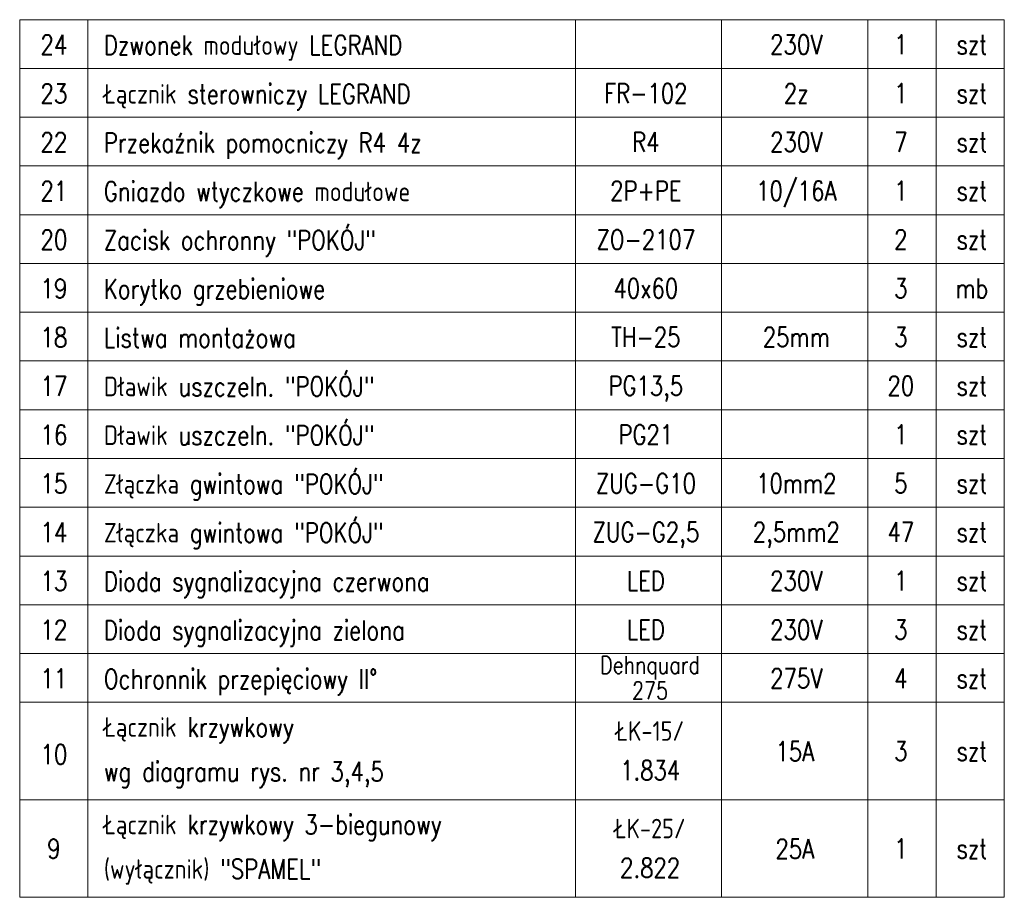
# Model space of a CAD drawing. Header units: millimetres. Extents: x 1282 to 1621, y -33 to 236.
# Tile 1 of 6: x 1310 to 1401, y -33 to 48. Entities that reach past the tile are written whole.
import ezdxf
from ezdxf.enums import TextEntityAlignment as Align

# ---------------------------------------------------------------- set-up
doc = ezdxf.new("R2010")
doc.units = ezdxf.units.MM
doc.header["$LTSCALE"] = 0.4
doc.layers.add('ramka', color=42, linetype='Continuous', lineweight=20)
doc.layers.add('TEKST', color=2, linetype='Continuous', lineweight=25)
doc.styles.add('romans', font='romans.shx', dxfattribs={"height": 2})

msp = doc.modelspace()

# ---------------------------------------------------------------- linework, layer by layer
at = {"layer": 'ramka'}
for p, q in [((1310.393, 47.755), (1310.393, -33.245)), ((1401.293, 47.755), (1310.393, 47.755)), ((1310.393, 47.755), (1401.293, 47.755)), ((1316.693, -33.245), (1316.693, 47.755)), ((1361.693, -33.245), (1361.693, 47.755)), ((1375.193, -33.245), (1375.193, 47.755)), ((1388.693, -33.245), (1388.693, 47.755)), ((1394.993, -33.245), (1394.993, 47.755)), ((1401.293, -33.245), (1401.293, 47.755)), ((1401.293, 43.255), (1310.393, 43.255)), ((1310.393, 43.255), (1401.293, 43.255)), ((1401.293, 38.755), (1310.393, 38.755)), ((1310.393, 38.755), (1401.293, 38.755)), ((1401.293, 38.755), (1310.393, 38.755)), ((1310.393, 38.755), (1401.293, 38.755)), ((1401.293, 34.255), (1310.393, 34.255)), ((1310.393, 34.255), (1401.293, 34.255)), ((1310.393, 34.255), (1401.293, 34.255)), ((1401.293, 34.255), (1310.393, 34.255)), ((1310.393, 34.255), (1401.293, 34.255)), ((1401.293, 34.255), (1310.393, 34.255)), ((1310.393, 34.255), (1401.293, 34.255)), ((1310.393, 29.755), (1401.293, 29.755)), ((1310.393, 25.255), (1401.293, 25.255)), ((1310.393, 20.755), (1401.293, 20.755)), ((1310.393, 16.255), (1401.293, 16.255)), ((1310.393, 11.755), (1401.293, 11.755)), ((1310.393, 7.255), (1401.293, 7.255)), ((1310.393, 2.755), (1401.293, 2.755)), ((1310.393, -1.745), (1401.293, -1.745)), ((1310.393, -6.245), (1401.293, -6.245)), ((1310.393, -10.745), (1401.293, -10.745)), ((1310.393, -15.245), (1401.293, -15.245)), ((1310.393, -15.245), (1401.293, -15.245)), ((1310.393, -24.245), (1401.293, -24.245)), ((1310.393, -24.245), (1401.293, -24.245)), ((1310.393, -24.245), (1401.293, -24.245)), ((1310.393, -24.245), (1401.293, -24.245)), ((1310.393, -24.245), (1401.293, -24.245)), ((1310.393, -24.245), (1401.293, -24.245)), ((1310.393, -24.245), (1401.293, -24.245)), ((1310.393, -24.245), (1401.293, -24.245)), ((1401.293, -33.245), (1310.393, -33.245)), ((1310.393, -33.245), (1401.293, -33.245)), ((1401.293, -33.245), (1310.393, -33.245)), ((1310.393, -33.245), (1401.293, -33.245)), ((1310.393, -33.245), (1401.293, -33.245)), ((1310.393, -33.245), (1401.293, -33.245)), ((1310.393, -33.245), (1401.293, -33.245))]:
    msp.add_line(p, q, dxfattribs=at)

# ---------------------------------------------------------------- texts
at = {"layer": 'TEKST', "style": 'romans', "width": 0.8}
for s, height, p in [('24', 1.8, (1313.558, 44.545)), ('230V', 1.8, (1382.09, 44.564)), ('1', 1.8, (1391.728, 44.564)), ('szt', 1.8, (1398.293, 44.564)), ('23', 1.8, (1313.558, 40.045)), ('FR-102', 1.8, (1368.203, 40.064)), ('2z', 1.8, (1382.09, 40.064)), ('1', 1.8, (1391.728, 40.064)), ('szt', 1.8, (1398.293, 40.064)), ('22', 1.8, (1313.558, 35.545)), ('R4', 1.8, (1368.203, 35.564)), ('230V', 1.8, (1382.09, 35.564)), ('7', 1.8, (1391.728, 35.564)), ('szt', 1.8, (1398.293, 35.564)), ('21', 1.8, (1313.558, 31.045)), ('2P+PE', 1.8, (1368.203, 31.064)), ('10/16A', 1.8, (1382.09, 31.064)), ('1', 1.8, (1391.728, 31.064)), ('szt', 1.8, (1398.293, 31.064)), ('20', 1.8, (1313.558, 26.545)), ('ZO-2107', 1.8, (1368.203, 26.564)), ('2', 1.8, (1391.728, 26.564)), ('szt', 1.8, (1398.293, 26.564)), ('19', 1.8, (1313.558, 22.045)), ('40x60', 1.8, (1368.203, 22.064)), ('3', 1.8, (1391.728, 22.064)), ('mb', 1.8, (1398.293, 22.064)), ('18', 1.8, (1313.558, 17.545)), ('TH-25', 1.8, (1368.203, 17.564)), ('25mm', 1.8, (1382.09, 17.564)), ('3', 1.8, (1391.728, 17.564)), ('szt', 1.8, (1398.293, 17.564)), ('17', 1.8, (1313.558, 13.045)), ('PG13,5', 1.8, (1368.203, 13.064)), ('20', 1.8, (1391.728, 13.064)), ('szt', 1.8, (1398.293, 13.064)), ('16', 1.8, (1313.558, 8.545)), ('PG21', 1.8, (1368.203, 8.564)), ('1', 1.8, (1391.728, 8.564)), ('szt', 1.8, (1398.293, 8.564)), ('15', 1.8, (1313.558, 4.045)), ('ZUG-G10', 1.8, (1368.203, 4.064)), ('10mm2', 1.8, (1382.09, 4.064)), ('5', 1.8, (1391.728, 4.064)), ('szt', 1.8, (1398.293, 4.064)), ('14', 1.8, (1313.558, -0.455)), ('ZUG-G2,5', 1.8, (1368.203, -0.436)), ('2,5mm2', 1.8, (1382.09, -0.436)), ('47', 1.8, (1391.728, -0.436)), ('szt', 1.8, (1398.293, -0.436)), ('13', 1.8, (1313.558, -4.955)), ('LED', 1.8, (1368.203, -4.936)), ('230V', 1.8, (1382.09, -4.936)), ('1', 1.8, (1391.728, -4.936)), ('szt', 1.8, (1398.293, -4.936)), ('12', 1.8, (1313.558, -9.455)), ('LED', 1.8, (1368.203, -9.436)), ('230V', 1.8, (1382.09, -9.436)), ('3', 1.8, (1391.728, -9.436)), ('szt', 1.8, (1398.293, -9.436)), ('Dehnquard', 1.62, (1368.59, -12.614)), ('11', 1.8, (1313.558, -13.955)), ('275V', 1.8, (1382.09, -13.936)), ('4', 1.8, (1391.728, -13.936)), ('szt', 1.8, (1398.293, -13.936)), ('275', 1.62, (1368.59, -14.968)), ('ŁK-15/', 1.8, (1368.59, -18.797)), ('15A', 1.8, (1381.951, -20.673)), ('3', 1.8, (1391.728, -20.651)), ('szt', 1.8, (1398.293, -20.651)), ('10', 1.8, (1313.558, -20.956)), ('1.834', 1.8, (1368.59, -22.426)), ('ŁK-25/', 1.8, (1368.59, -27.797)), ('9', 1.8, (1313.558, -29.65)), ('25A', 1.8, (1381.951, -29.673)), ('1', 1.8, (1391.728, -29.651)), ('szt', 1.8, (1398.293, -29.651)), ('2.822', 1.8, (1368.59, -31.426))]:
    msp.add_text(s, height=height, dxfattribs=at).set_placement(p, align=Align.CENTER)
for s, p in [('Dzwonek modułowy LEGRAND', (1318.168, 44.505)), ('Łącznik sterowniczy LEGRAND', (1318.168, 40.005)), ('Przekaźnik pomocniczy R4 4z', (1318.168, 35.505)), ('Gniazdo wtyczkowe modułowe', (1318.168, 31.005)), ('Zacisk ochronny "POKÓJ"', (1318.168, 26.505)), ('Korytko grzebieniowe', (1318.168, 22.005)), ('Listwa montażowa ', (1318.168, 17.505)), ('Dławik uszczeln. "POKÓJ"', (1318.168, 13.005)), ('Dławik uszczeln. "POKÓJ"', (1318.168, 8.505)), ('Złączka gwintowa "POKÓJ"', (1318.168, 4.005)), ('Złączka gwintowa "POKÓJ"', (1318.168, -0.495)), ('Dioda sygnalizacyjna czerwona', (1318.168, -4.995)), ('Dioda sygnalizacyjna zielona', (1318.168, -9.495)), ('Ochronnik przepięciowy II%%D', (1318.168, -13.995)), ('Łącznik krzywkowy ', (1318.168, -18.431)), ('wg diagramu rys. nr 3,4,5', (1318.168, -22.536)), ('Łącznik krzywkowy 3-biegunowy', (1318.168, -27.431)), ('(wyłącznik) "SPAMEL"', (1318.168, -31.536))]:
    msp.add_text(s, height=1.8, dxfattribs=at).set_placement(p)

doc.saveas('drawing.dxf')
